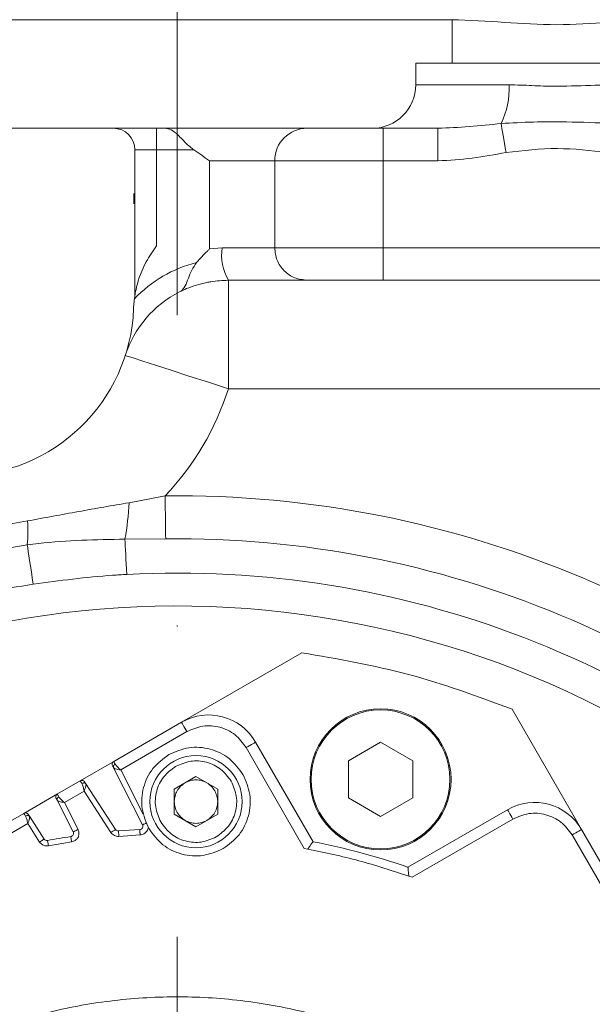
# Model space of a CAD drawing. Header units: millimetres. Extents: x 51337 to 61814, y -21781 to -12277.
# Tile 33 of 256: x 55058 to 55111, y -18255 to -18164. Entities that reach past the tile are written whole.
import ezdxf

# ---------------------------------------------------------------- set-up
doc = ezdxf.new("R2010")
doc.units = ezdxf.units.MM
doc.header["$LTSCALE"] = 0.3175
doc.linetypes.add('ACAD_ISO10W100', pattern=[18, 12, -3, 0, -3])
for name, color, linetype, lineweight in [('1轮廓实线层', 7, 'Continuous', 18), ('7标注层', 4, 'Continuous', 13), ('sub', 1, 'Continuous', 18), ('中心线', 4, 'ACAD_ISO10W100', 20), ('粗实线', 7, 'Continuous', 18)]:
    doc.layers.add(name, color=color, linetype=linetype, lineweight=lineweight)
doc.styles.add('标准汉字', font='gbenor.shx', dxfattribs={"bigfont": 'gbcbig.shx'})
doc.dimstyles.new('M1：15', dxfattribs={"dimscale": 15, "dimtxt": 3.5, "dimasz": 2.5, "dimexe": 2, "dimexo": 0, "dimgap": 0.5, "dimtad": 1, "dimdec": 4, "dimdsep": 46, "dimtxsty": '标准汉字', "dimcen": 5, "dimdle": 5, "dimclrd": 1, "dimclre": 1, "dimclrt": 256, "dimadec": 4, "dimazin": 2, "dimtfac": 1, "dimtdec": 4, "dimtmove": 0, "dimatfit": 3, "dimfxl": 1, "dimtolj": 1, "dimarcsym": 0})
doc.dimstyles.new('M1：18.5', dxfattribs={"dimscale": 18.5, "dimtxt": 3.5, "dimasz": 2.5, "dimexe": 2, "dimexo": 0, "dimgap": 1.5, "dimtad": 1, "dimdec": 4, "dimdsep": 46, "dimtxsty": '标准汉字', "dimcen": 5, "dimdle": 5, "dimclrd": 1, "dimclre": 1, "dimclrt": 256, "dimadec": 4, "dimazin": 2, "dimtfac": 1, "dimtdec": 4, "dimtmove": 2, "dimatfit": 3, "dimfxl": 1, "dimfrac": 2, "dimtolj": 1, "dimarcsym": 0})

# ---------------------------------------------------------------- blocks, each defined once
blk = doc.blocks.new('*D33')
at = {"layer": '7标注层', "color": 1, "lineweight": -2, "ltscale": 30, "transparency": 16777216}
blk.add_line((54654.412, -18230.557), (54753.28, -18247.99), dxfattribs=at)
blk.add_arc((55072.944, -18304.355), 354.596, 6.06209, 163.93791, dxfattribs=at)
at = {"layer": '7标注层', "color": 1, "lineweight": 20, "ltscale": 30, "transparency": 16777216}
for points in [[(54738.28, -18207.655), (54726.102, -18204.837), (54723.735, -18242.78)], [(55431.799, -18266.577), (55419.317, -18267.238), (55427.541, -18304.355)]]:
    blk.add_solid(points, dxfattribs=at)
at = {"layer": 'Defpoints', "color": 0, "lineweight": 20, "ltscale": 30, "transparency": 16777216}
for p in [(53093.157, -17955.265), (54932.496, -17978.759), (54654.412, -18230.557), (54794.669, -18304.355), (56512.467, -18304.355)]:
    blk.add_point(p, dxfattribs=at)
at = {"layer": '7标注层', "ltscale": 30, "transparency": 16777216, "insert": (55140.13, -17921.865), "char_height": 52.5, "attachment_point": 5, "rotation": 350.03744, "style": '标准汉字'}
blk.add_mtext('\\A1;165%%D', dxfattribs=at)
blk = doc.blocks.new('*D35')
at = {"layer": '7标注层', "color": 1, "lineweight": -2, "ltscale": 30, "transparency": 16777216}
for p, q in [((56900.696, -17993.686), (57009.252, -17975.235)), ((56623.967, -18040.723), (55072.944, -18304.355))]:
    blk.add_line(p, q, dxfattribs=at)
at = {"layer": '7标注层', "color": 1, "lineweight": 18, "transparency": 16777216}
blk.add_solid([(57010.544, -17982.834), (57007.96, -17967.636), (57054.848, -17967.485)], dxfattribs=at)
at = {"layer": 'Defpoints', "color": 0, "lineweight": 18, "transparency": 16777216}
for p in [(57054.848, -17967.485), (55072.944, -18304.355)]:
    blk.add_point(p, dxfattribs=at)
at = {"layer": '7标注层', "transparency": 16777216, "insert": (56762.332, -18017.205), "char_height": 64.75, "attachment_point": 5, "rotation": 9.64656, "style": '标准汉字'}
blk.add_mtext('\\A1;R2010.3', dxfattribs=at)
blk = doc.blocks.new('*D36')
at = {"layer": '7标注层', "color": 1, "lineweight": -2, "ltscale": 30, "transparency": 16777216}
for p, q in [((55667.891, -17915.524), (55466.363, -18047.234)), ((55466.363, -18047.234), (55428.695, -18071.852)), ((55072.944, -18304.355), (55428.695, -18071.852)), ((55072.944, -18304.355), (54997.607, -18353.592))]:
    blk.add_line(p, q, dxfattribs=at)
at = {"layer": '7标注层', "color": 1, "lineweight": 18, "transparency": 16777216}
blk.add_solid([(55395.129, -18102.749), (55386.923, -18090.193), (55428.695, -18071.852)], dxfattribs=at)
at = {"layer": 'Defpoints', "color": 0, "lineweight": 18, "transparency": 16777216}
for p in [(55428.695, -18071.852), (55072.944, -18304.355)]:
    blk.add_point(p, dxfattribs=at)
at = {"layer": '7标注层', "transparency": 16777216, "insert": (55553.957, -17920.101), "char_height": 63, "attachment_point": 5, "rotation": 33.16688, "style": '标准汉字'}
blk.add_mtext('\\A1;R425', dxfattribs=at)

msp = doc.modelspace()

# ---------------------------------------------------------------- linework, layer by layer
at = {"layer": '1轮廓实线层', "ltscale": 30}
for points in [[(55102.81538, -18173.91656), (55102.85073, -18174.12109), (55102.89454, -18174.37456), (55102.94594, -18174.67194), (55103.00391, -18175.00734), (55103.06729, -18175.3741), (55103.13484, -18175.76493), (55103.20521, -18176.17209), (55103.277, -18176.58749)], [(55077.68309, -18198.35532), (55075.82683, -18197.75504), (55074.04191, -18197.17784), (55072.39692, -18196.64588), (55070.95507, -18196.17961), (55069.77178, -18195.79696), (55068.89251, -18195.51262), (55068.35106, -18195.33752), (55068.16823, -18195.2784)], [(55071.84797, -18208.2063), (55071.85446, -18208.77585), (55071.86087, -18209.338), (55071.86712, -18209.8854), (55071.87311, -18210.41095), (55071.87878, -18210.90779), (55071.88404, -18211.36946), (55071.88884, -18211.78994), (55071.8931, -18212.16377)], [(55059.1303, -18212.72103), (55059.17038, -18212.98693), (55059.22114, -18213.32359), (55059.28149, -18213.72394), (55059.35018, -18214.17954), (55059.42574, -18214.68083), (55059.50661, -18215.21722), (55059.59107, -18215.77746), (55059.67734, -18216.34973)], [(55068.1371, -18212.19928), (55068.15266, -18212.49749), (55068.17037, -18212.83707), (55068.19, -18213.21327), (55068.21126, -18213.62079), (55068.23385, -18214.05391), (55068.25746, -18214.50656), (55068.28176, -18214.97239), (55068.30641, -18215.44484)], [(55073.85342, -18229.9297), (55073.75588, -18229.76074), (55073.66208, -18229.59828), (55073.57564, -18229.44856), (55073.49987, -18229.31733), (55073.43769, -18229.20962), (55073.39148, -18229.12959), (55073.36303, -18229.08031), (55073.35342, -18229.06367)], [(55080.18355, -18230.8938), (55080.16691, -18230.90341), (55080.11763, -18230.93186), (55080.0376, -18230.97806), (55079.9299, -18231.04024), (55079.79866, -18231.11602), (55079.64894, -18231.20246), (55079.48648, -18231.29625), (55079.31752, -18231.3938)], [(55103.90598, -18237.98226), (55103.80844, -18237.81331), (55103.71464, -18237.65085), (55103.6282, -18237.50112), (55103.55243, -18237.36988), (55103.49025, -18237.26218), (55103.44404, -18237.18215), (55103.41559, -18237.13287), (55103.40598, -18237.11623)], [(55063.367, -18239.15976), (55063.37556, -18239.1554), (55063.40091, -18239.14248), (55063.44208, -18239.12151), (55063.49748, -18239.09328), (55063.56499, -18239.05888), (55063.64202, -18239.01964), (55063.72559, -18238.97705), (55063.8125, -18238.93277)], [(55069.7605, -18238.5097), (55069.76646, -18238.50666), (55069.78416, -18238.49764), (55069.81314, -18238.48287), (55069.85262, -18238.46276), (55069.90155, -18238.43783), (55069.95862, -18238.40876), (55070.0223, -18238.37631), (55070.09089, -18238.34136)], [(55110.23611, -18238.94636), (55110.21947, -18238.95596), (55110.17019, -18238.98442), (55110.09016, -18239.03062), (55109.98245, -18239.0928), (55109.85122, -18239.16857), (55109.7015, -18239.25502), (55109.53904, -18239.34881), (55109.37008, -18239.44635)], [(55063.21939, -18240.08695), (55063.2048, -18239.99051), (55063.19076, -18239.89777), (55063.17783, -18239.8123), (55063.16649, -18239.73738), (55063.15719, -18239.6759), (55063.15028, -18239.63021), (55063.14602, -18239.60209), (55063.14458, -18239.59259)]]:
    msp.add_lwpolyline(points, dxfattribs=at)
for centre, radius, start, end in [((55090.94446, -18170.35532), 4, 270, 0), ((55096.39912, -18170.73349), 7.16242, 333.6142723, 3.0265355), ((55067.05975, -18176.35532), 2, 0, 90), ((55084.94446, -18177.35532), 3, 90, 180), ((55081.42058, -18186.07733), 4.377, 170.5053444, 211.3621972), ((55077.68309, -18198.35532), 12, 104.1698278, 136.2890811), ((55077.68309, -18198.35532), 10, 116.8016361, 162.0797869), ((55078.92522, -18191.35532), 10, 170.5910456, 177.7957725), ((55052.94446, -18190.35532), 16, 270, 357.7957725), ((55052.94446, -18190.35532), 26, 316.6403243, 342.0797869), ((55072.94446, -18304.35532), 96.15528, 43.4824864, 90.6533769), ((55044.35937, -18207.824), 24.17692, 349.5737641, 357.5865058), ((55045.62202, -18211.39012), 13.57368, 354.3730404, 3.6617962), ((55072.94446, -18304.35532), 92.19755, 44.2957901, 90.6533769), ((55072.94446, -18304.35532), 89.03137, 44.9419968, 92.986149), ((55072.94446, -18304.35532), 89, 98.5729641, 101.3282893), ((55072.94446, -18304.35532), 86, 45.6077801, 265.8130161), ((55091.70884, -18234.3257), 6.5, 90, 180), ((55075.85342, -18233.3938), 5, 30, 120), ((55091.70884, -18234.3257), 6.5, 180, 270), ((55105.90598, -18241.44636), 5, 30, 120), ((55067.51798, -18238.77946), 0.3, 213, 274.7305098), ((55069.4932, -18238.6459), 0.3, 273.0065838, 27), ((55060.94464, -18239.65877), 0.3, 213, 280.5077261), ((55072.94446, -18304.35532), 65.5, 98.6046986, 100.5077261), ((55063.0997, -18239.29596), 0.3, 278.6046986, 27), ((55072.94446, -18304.35532), 65.5, 71.0326163, 78.9673837)]:
    msp.add_arc(centre, radius, start, end, dxfattribs=at)
at = {"layer": 'sub', "color": 4, "ltscale": 30}
msp.add_arc((55072.94446, -18304.35532), 424.98931, 190, 170, dxfattribs=at)
at = {"layer": '中心线', "ltscale": 30}
msp.add_line((55072.94446, -18077.26579), (55072.94446, -18536.81118), dxfattribs=at)
at = {"layer": '粗实线', "ltscale": 30}
for p, q in [((55050.91855, -18164.35532), (55098.30081, -18164.35532)), ((55098.30081, -18164.35532), (55098.30081, -18168.35532)), ((55094.94446, -18170.35532), (55094.94446, -18168.35532)), ((55094.94446, -18168.35532), (55120.94446, -18168.35532)), ((55094.94446, -18170.35532), (55103.55156, -18170.35532)), ((55039.94446, -18174.35532), (55067.05975, -18174.35532)), ((55067.05975, -18174.35532), (55071.05975, -18174.35532)), ((55071.05975, -18176.35532), (55071.05975, -18174.35532)), ((55071.05975, -18174.35532), (55071.82135, -18174.35532)), ((55071.82135, -18174.35532), (55084.94446, -18174.35532)), ((55084.94446, -18174.35532), (55091.94446, -18174.35532)), ((55091.94446, -18174.35532), (55091.94446, -18177.35532)), ((55091.94446, -18174.35532), (55096.99001, -18174.35532)), ((55096.99001, -18174.35532), (55096.99001, -18177.35532)), ((55069.05975, -18176.35532), (55069.05975, -18189.72052)), ((55071.05975, -18176.35532), (55069.05975, -18176.35532)), ((55071.05975, -18176.35532), (55071.05975, -18185.18001)), ((55074.49936, -18176.35532), (55071.05975, -18176.35532)), ((55075.94446, -18185.47211), (55075.94446, -18177.35532)), ((55081.94446, -18177.35532), (55075.94446, -18177.35532)), ((55091.94446, -18177.35532), (55081.94446, -18177.35532)), ((55081.94446, -18185.35532), (55081.94446, -18177.35532)), ((55091.94446, -18177.35532), (55091.94446, -18185.35532)), ((55096.99001, -18177.35532), (55091.94446, -18177.35532)), ((55068.94446, -18180.53973), (55068.94446, -18181.32358)), ((55068.94923, -18180.35532), (55068.94923, -18180.96879)), ((55068.94923, -18180.35532), (55068.94923, -18180.96879)), ((55075.94446, -18185.47211), (55077.10355, -18185.35532)), ((55077.10355, -18185.35532), (55081.94446, -18185.35532)), ((55081.94446, -18185.35532), (55091.94446, -18185.35532)), ((55091.94446, -18185.35532), (55091.94446, -18188.35532)), ((55091.94446, -18185.35532), (55157.94446, -18185.35532)), ((55084.94446, -18188.35532), (55077.68309, -18188.35532)), ((55077.68309, -18198.35532), (55077.68309, -18188.35532)), ((55091.94446, -18188.35532), (55084.94446, -18188.35532)), ((55157.94446, -18188.35532), (55091.94446, -18188.35532)), ((55157.94446, -18198.35532), (55077.68309, -18198.35532)), ((55068.51485, -18208.84211), (55071.84797, -18208.2063)), ((55053.95774, -18211.43729), (55059.16799, -18210.52321)), ((55059.1303, -18212.72103), (55054.74132, -18213.49103)), ((55071.8931, -18212.16377), (55068.1371, -18212.19928)), ((55084.44375, -18222.66067), (55073.35342, -18229.06367)), ((55110.23611, -18238.94636), (55103.83311, -18227.85603)), ((55073.35342, -18229.06367), (55067.10478, -18232.67132)), ((55067.74645, -18233.45556), (55073.85342, -18229.9297)), ((55079.31752, -18231.3938), (55084.6773, -18240.6772)), ((55085.47905, -18240.06587), (55080.18355, -18230.8938)), ((55091.70884, -18230.8957), (55088.73837, -18232.6107)), ((55094.67931, -18232.6107), (55091.70884, -18230.8957)), ((55067.10478, -18232.67132), (55064.01361, -18234.45601)), ((55088.73837, -18232.6107), (55088.73837, -18236.0407)), ((55094.67931, -18236.0407), (55094.67931, -18232.6107)), ((55067.08299, -18233.25479), (55069.7605, -18238.5097)), ((55069.82418, -18237.53333), (55067.74645, -18233.45556)), ((55064.01361, -18234.45601), (55061.90863, -18235.67132)), ((55072.68836, -18235.22115), (55074.68836, -18234.06645)), ((55074.68836, -18234.06645), (55076.68836, -18235.22115)), ((55062.5503, -18236.45556), (55064.37194, -18235.40383)), ((55064.37194, -18235.40383), (55066.84705, -18239.21518)), ((55067.26638, -18238.94285), (55064.5298, -18234.72888)), ((55072.68836, -18237.53055), (55072.68836, -18235.22115)), ((55076.68836, -18235.22115), (55076.68836, -18237.53055)), ((55061.90863, -18235.67132), (55058.81746, -18237.45601)), ((55061.88684, -18236.25479), (55063.367, -18239.15976)), ((55088.73837, -18236.0407), (55091.70884, -18237.7557)), ((55091.70884, -18237.7557), (55094.67931, -18236.0407)), ((55063.8125, -18238.93277), (55062.5503, -18236.45556)), ((55103.40598, -18237.11623), (55094.23391, -18242.41173)), ((55058.81746, -18237.45601), (55056.71248, -18238.67133)), ((55060.69304, -18239.82216), (55059.33364, -18237.72888)), ((55074.68836, -18238.68525), (55072.68836, -18237.53055)), ((55076.68836, -18237.53055), (55074.68836, -18238.68525)), ((55094.62258, -18243.34203), (55103.90598, -18237.98226)), ((55057.35415, -18239.45556), (55059.17578, -18238.40384)), ((55059.17578, -18238.40384), (55060.2737, -18240.09448)), ((55067.54273, -18239.07844), (55069.50894, -18238.94548)), ((55148.23611, -18304.76429), (55110.23611, -18238.94636)), ((55067.58085, -18239.57699), (55069.53491, -18239.4448)), ((55109.37008, -18239.44635), (55123.45677, -18263.84522)), ((55061.09053, -18240.44535), (55063.21939, -18240.08695)), ((55063.21939, -18240.08695), (55063.4997, -18239.98878)), ((55084.6773, -18240.6772), (55084.99554, -18240.74527)), ((55094.3137, -18243.24287), (55094.62258, -18243.34203))]:
    msp.add_line(p, q, dxfattribs=at)
for centre, radius in [((55091.70884, -18234.3257), 6.5), ((55091.70884, -18234.3257), 6.4), ((55074.68836, -18236.37585), 4.25)]:
    msp.add_circle(centre, radius, dxfattribs=at)
for points, knots in [([(55098.30081, -18164.35532), (55099.90798, -18164.4286), (55103.1219, -18164.57514), (55107.94446, -18164.93631), (55112.76701, -18164.57514), (55115.98094, -18164.4286), (55117.58811, -18164.35532)], [0, 0, 0, 0, 48039.32709217, 96066.25475351, 144093.18241486, 192132.54652738, 192132.54652738, 192132.54652738, 192132.54652738]), ([(55103.55156, -18170.35532), (55103.91199, -18170.36158), (55104.94183, -18170.37945), (55106.73011, -18170.48575), (55109.35486, -18170.48093), (55111.19737, -18170.40334), (55112.33736, -18170.35532)], [0, 0, 0, 0, 24431.59090413, 69805.18542966, 116461.8822224, 192171.91853881, 192171.91853881, 192171.91853881, 192171.91853881]), ([(55074.49936, -18176.35532), (55074.23507, -18176.14114), (55073.6936, -18175.70231), (55073.0415, -18174.95023), (55072.42008, -18174.4669), (55072.01264, -18174.35599), (55071.82493, -18174.35533), (55071.82135, -18174.35532)], [0, 0, 0, 0, 57997.49162207, 118827.851521, 181642.46131509, 235156.75657172, 236196.45305316, 236196.45305316, 236196.45305316, 236196.45305316]), ([(55096.99001, -18174.35532), (55097.95352, -18174.31502), (55099.88518, -18174.23421), (55101.83709, -18174.02261), (55102.81538, -18173.91656)], [0, 0, 0, 0, 54045.13864187, 108350.32571039, 108350.32571039, 108350.32571039, 108350.32571039]), ([(55102.81538, -18173.91656), (55103.80753, -18173.86392), (55105.80548, -18173.75792), (55109.25394, -18173.74639), (55111.66807, -18173.85394), (55113.07353, -18173.91656)], [0, 0, 0, 0, 44602.98278304, 89819.36318685, 152822.37733828, 152822.37733828, 152822.37733828, 152822.37733828]), ([(55075.94446, -18177.35532), (55075.94024, -18177.35234), (55075.46197, -18177.01411), (55074.97853, -18176.68326), (55074.49936, -18176.35532)], [0, 0, 0, 0, 953.99703487, 108217.46589378, 108217.46589378, 108217.46589378, 108217.46589378]), ([(55112.61191, -18176.58749), (55111.07692, -18176.4088), (55107.96566, -18176.04661), (55104.85365, -18176.40561), (55103.277, -18176.58749)], [0, 0, 0, 0, 53479.28917142, 108397.0637284, 108397.0637284, 108397.0637284, 108397.0637284]), ([(55103.277, -18176.58749), (55102.23979, -18176.78356), (55100.16088, -18177.17656), (55098.04848, -18177.29565), (55096.99001, -18177.35532)], [0, 0, 0, 0, 54060.44116574, 108354.90106128, 108354.90106128, 108354.90106128, 108354.90106128]), ([(55071.05975, -18185.18001), (55070.71742, -18185.66702), (55069.86709, -18186.87672), (55069.35495, -18188.34377), (55069.13686, -18189.29938), (55069.08906, -18189.54935), (55069.06628, -18189.68121), (55069.06024, -18189.71757), (55069.05986, -18189.71991), (55069.05975, -18189.72052)], [0, 0, 0, 0, 102603.34821677, 254863.65207618, 277891.93160702, 300906.07834469, 310052.08337808, 317253.51626592, 319802.30320171, 319802.30320171, 319802.30320171, 319802.30320171]), ([(55074.74553, -18186.72043), (55075.06722, -18186.36207), (55075.44957, -18185.93614), (55075.87, -18185.54063), (55075.94061, -18185.47565), (55075.94446, -18185.47211)], [0, 0, 0, 0, 127224.11112892, 151212.02284121, 152596.13261095, 152596.13261095, 152596.13261095, 152596.13261095]), ([(55081.94446, -18185.35532), (55081.98955, -18185.74843), (55082.07974, -18186.53466), (55082.77349, -18187.52629), (55083.76513, -18188.22004), (55084.55135, -18188.31023), (55084.94446, -18188.35532)], [0, 0, 0, 0, 47991.27505931, 95982.43292677, 143973.54836712, 191964.76342553, 191964.76342553, 191964.76342553, 191964.76342553]), ([(55073.17406, -18189.42959), (55073.17663, -18189.42828), (55073.22254, -18189.40491), (55073.42142, -18189.28063), (55073.69977, -18188.92063), (55073.97926, -18188.22417), (55074.25728, -18187.42173), (55074.58253, -18186.95456), (55074.74553, -18186.72043)], [0, 0, 0, 0, 1119.98411015, 20014.96680389, 90457.33803685, 157450.53794578, 216357.98082195, 275542.39215711, 275542.39215711, 275542.39215711, 275542.39215711]), ([(55077.68309, -18188.35532), (55077.13684, -18188.37904), (55076.46856, -18188.40807), (55075.14588, -18188.6556), (55074.13436, -18188.96869), (55073.38766, -18189.32708), (55073.17406, -18189.42959)], [0, 0, 0, 0, 64945.8901263, 79455.35598263, 159729.86555883, 191891.93401128, 191891.93401128, 191891.93401128, 191891.93401128]), ([(55059.16799, -18210.52321), (55060.72545, -18210.23207), (55063.84173, -18209.64955), (55066.95669, -18209.11133), (55068.51485, -18208.84211)], [0, 0, 0, 0, 54065.49451821, 108178.23487158, 108178.23487158, 108178.23487158, 108178.23487158]), ([(55068.1371, -18212.19928), (55066.80722, -18212.22223), (55064.14459, -18212.26818), (55061.14594, -18212.47657), (55059.47569, -18212.67914), (55059.1303, -18212.72103)], [0, 0, 0, 0, 67381.89376405, 134908.7313534, 152513.15536608, 152513.15536608, 152513.15536608, 152513.15536608]), ([(55068.30641, -18215.44484), (55067.87238, -18215.47004), (55064.98436, -18215.63777), (55062.11525, -18216.02267), (55059.67734, -18216.34973)], [0, 0, 0, 0, 16261.23231428, 108202.16892644, 108202.16892644, 108202.16892644, 108202.16892644]), ([(55084.44375, -18222.66067), (55087.75461, -18223.23061), (55094.37633, -18224.37049), (55100.68085, -18226.69418), (55103.83311, -18227.85603)], [0, 0, 0, 0, 54180.56601038, 108361.10794501, 108361.10794501, 108361.10794501, 108361.10794501]), ([(55073.85342, -18229.9297), (55074.33741, -18229.71969), (55075.30539, -18229.29969), (55076.91293, -18229.43967), (55078.37509, -18230.12221), (55079.00338, -18230.96993), (55079.31752, -18231.3938)], [0, 0, 0, 0, 47998.4833321, 95996.93210298, 143995.42588183, 191993.92610247, 191993.92610247, 191993.92610247, 191993.92610247]), ([(55072.18836, -18232.04572), (55072.79335, -18231.78322), (55074.00332, -18231.2582), (55076.01274, -18231.43319), (55077.84045, -18232.28636), (55078.62581, -18233.34602), (55079.01849, -18233.87585)], [0, 0, 0, 0, 47996.10822677, 95992.17643767, 143988.23453492, 191984.40759298, 191984.40759298, 191984.40759298, 191984.40759298]), ([(55067.10478, -18232.67132), (55067.07398, -18232.69397), (55067.01237, -18232.73926), (55066.96087, -18232.84407), (55066.94697, -18232.96002), (55066.97398, -18233.03156), (55066.98748, -18233.06733)], [0, 0, 0, 0, 47979.17463929, 95957.81623145, 143935.54326708, 191915.08130618, 191915.08130618, 191915.08130618, 191915.08130618]), ([(55067.10478, -18232.67132), (55067.11146, -18232.68399), (55067.12164, -18232.7033), (55067.18094, -18232.81523), (55067.22366, -18232.89588), (55067.24532, -18232.93677)], [0, 0, 0, 0, 73977.6960891, 112744.45749251, 152604.01976988, 152604.01976988, 152604.01976988, 152604.01976988]), ([(55070.35823, -18238.87585), (55070.09573, -18238.27086), (55069.57072, -18237.06089), (55069.7457, -18235.05146), (55070.59888, -18233.22377), (55071.65853, -18232.4384), (55072.18836, -18232.04572)], [0, 0, 0, 0, 47985.31603419, 95970.54191731, 143955.74488705, 191940.9968717, 191940.9968717, 191940.9968717, 191940.9968717]), ([(55072.81336, -18233.12825), (55073.2671, -18232.93138), (55074.17458, -18232.53762), (55075.68165, -18232.66885), (55077.05242, -18233.30874), (55077.64144, -18234.10348), (55077.93595, -18234.50085)], [0, 0, 0, 0, 47997.40461193, 95994.78330037, 143992.23331936, 191989.6612188, 191989.6612188, 191989.6612188, 191989.6612188]), ([(55066.98748, -18233.06733), (55066.98871, -18233.06975), (55066.99117, -18233.07457), (55067.01643, -18233.12414), (55067.05638, -18233.20256), (55067.08299, -18233.25479)], [0, 0, 0, 0, 38313.26602879, 76481.59010636, 152603.68162879, 152603.68162879, 152603.68162879, 152603.68162879]), ([(55067.06458, -18233.17434), (55067.07989, -18233.2051), (55067.10898, -18233.26356), (55067.15629, -18233.31013), (55067.17871, -18233.33219)], [0, 0, 0, 0, 56962.77599435, 108239.90877235, 108239.90877235, 108239.90877235, 108239.90877235]), ([(55067.24532, -18232.93677), (55067.21427, -18232.95678), (55067.14974, -18232.99836), (55067.0855, -18233.08613), (55067.05784, -18233.1784), (55067.07482, -18233.22997), (55067.08299, -18233.25479)], [0, 0, 0, 0, 46174.75857302, 95967.1960929, 145748.93526285, 191917.05960286, 191917.05960286, 191917.05960286, 191917.05960286]), ([(55067.27524, -18233.36416), (55067.22599, -18233.34797), (55067.13408, -18233.31776), (55067.09919, -18233.27475), (55067.08299, -18233.25479)], [0, 0, 0, 0, 57998.38075116, 108240.26322559, 108240.26322559, 108240.26322559, 108240.26322559]), ([(55067.24532, -18232.93677), (55067.26989, -18232.97445), (55067.32077, -18233.0525), (55067.43946, -18233.17775), (55067.58313, -18233.31383), (55067.69069, -18233.40717), (55067.74645, -18233.45556)], [0, 0, 0, 0, 43114.19935113, 89294.90101335, 138714.32384834, 191919.87044236, 191919.87044236, 191919.87044236, 191919.87044236]), ([(55067.74645, -18233.45556), (55067.65466, -18233.44082), (55067.48123, -18233.41298), (55067.34117, -18233.37979), (55067.27524, -18233.36416)], [0, 0, 0, 0, 57292.5660729, 108242.05843274, 108242.05843274, 108242.05843274, 108242.05843274]), ([(55071.44076, -18238.25085), (55071.24389, -18237.79711), (55070.85013, -18236.88963), (55070.98136, -18235.38256), (55071.62125, -18234.01179), (55072.41599, -18233.42276), (55072.81336, -18233.12825)], [0, 0, 0, 0, 47989.21788233, 95978.529628, 143967.86707988, 191957.10368894, 191957.10368894, 191957.10368894, 191957.10368894]), ([(55064.41521, -18234.55243), (55064.39098, -18234.52286), (55064.34253, -18234.4637), (55064.23517, -18234.41775), (55064.11865, -18234.40995), (55064.04862, -18234.44066), (55064.01361, -18234.45601)], [0, 0, 0, 0, 47971.8789548, 95945.0870831, 143917.60102798, 191890.2240157, 191890.2240157, 191890.2240157, 191890.2240157]), ([(55064.17322, -18234.71044), (55064.14864, -18234.67125), (55064.10015, -18234.59393), (55064.03287, -18234.4866), (55064.02124, -18234.46813), (55064.01361, -18234.45601)], [0, 0, 0, 0, 39853.32295004, 78614.82561069, 152581.44768561, 152581.44768561, 152581.44768561, 152581.44768561]), ([(55073.68836, -18234.6438), (55073.84621, -18234.56791), (55074.1619, -18234.41612), (55074.68836, -18234.35571), (55075.21482, -18234.41612), (55075.53051, -18234.56791), (55075.68836, -18234.6438)], [0, 0, 0, 0, 47998.7147741, 95997.44720001, 143996.17962591, 191994.89440001, 191994.89440001, 191994.89440001, 191994.89440001]), ([(55077.93595, -18234.50085), (55078.13283, -18234.95459), (55078.52659, -18235.86207), (55078.39536, -18237.36914), (55077.75547, -18238.73991), (55076.96073, -18239.32894), (55076.56336, -18239.62345)], [0, 0, 0, 0, 48006.77558372, 96013.63324448, 144020.53213421, 192027.31662937, 192027.31662937, 192027.31662937, 192027.31662937]), ([(55079.01849, -18233.87585), (55079.28099, -18234.48084), (55079.806, -18235.69081), (55079.63102, -18237.70023), (55078.77785, -18239.52793), (55077.71819, -18240.3133), (55077.18836, -18240.70598)], [0, 0, 0, 0, 48008.55030179, 96017.17965635, 144025.92725443, 192034.61418726, 192034.61418726, 192034.61418726, 192034.61418726]), ([(55064.5298, -18234.72888), (55064.51239, -18234.7094), (55064.47621, -18234.66891), (55064.38247, -18234.64672), (55064.27435, -18234.65846), (55064.20607, -18234.69356), (55064.17322, -18234.71044)], [0, 0, 0, 0, 46161.82076697, 95937.56350141, 145722.5987336, 191892.4122633, 191892.4122633, 191892.4122633, 191892.4122633]), ([(55064.37194, -18235.40383), (55064.35791, -18235.33136), (55064.33086, -18235.19154), (55064.28484, -18234.99907), (55064.23572, -18234.83366), (55064.19357, -18234.75057), (55064.17322, -18234.71044)], [0, 0, 0, 0, 53191.05542406, 102609.56663183, 148781.62333808, 191891.44356367, 191891.44356367, 191891.44356367, 191891.44356367]), ([(55064.52791, -18234.95354), (55064.5083, -18235.0183), (55064.46679, -18235.15534), (55064.40469, -18235.31803), (55064.37194, -18235.40383)], [0, 0, 0, 0, 51145.55105627, 108226.20816181, 108226.20816181, 108226.20816181, 108226.20816181]), ([(55064.41521, -18234.55243), (55064.42113, -18234.56155), (55064.43003, -18234.57526), (55064.4788, -18234.65035), (55064.5128, -18234.70271), (55064.5298, -18234.72888)], [0, 0, 0, 0, 76079.64220927, 114350.49597593, 152584.78322903, 152584.78322903, 152584.78322903, 152584.78322903]), ([(55064.54864, -18234.85121), (55064.54098, -18234.82131), (55064.52485, -18234.75832), (55064.49003, -18234.70466), (55064.47174, -18234.67646)], [0, 0, 0, 0, 51366.65225811, 108226.62692755, 108226.62692755, 108226.62692755, 108226.62692755]), ([(55064.5298, -18234.72888), (55064.53922, -18234.75354), (55064.5594, -18234.80635), (55064.53886, -18234.90237), (55064.52791, -18234.95354)], [0, 0, 0, 0, 50554.43429998, 108226.66835853, 108226.66835853, 108226.66835853, 108226.66835853]), ([(55072.68836, -18236.37585), (55072.70156, -18236.2012), (55072.72795, -18235.85191), (55072.93887, -18235.36578), (55073.25441, -18234.94006), (55073.54371, -18234.74255), (55073.68836, -18234.6438)], [0, 0, 0, 0, 47995.14364975, 95990.745383, 143986.12697029, 191981.2163606, 191981.2163606, 191981.2163606, 191981.2163606]), ([(55075.68836, -18234.6438), (55075.83446, -18234.74171), (55076.12667, -18234.93754), (55076.3225, -18235.22975), (55076.42041, -18235.37585)], [0, 0, 0, 0, 54146.78887496, 108293.96619692, 108293.96619692, 108293.96619692, 108293.96619692]), ([(55076.42041, -18235.37585), (55076.49798, -18235.5337), (55076.65312, -18235.84939), (55076.67661, -18236.20037), (55076.68836, -18236.37585)], [0, 0, 0, 0, 54149.26842272, 108298.05699246, 108298.05699246, 108298.05699246, 108298.05699246]), ([(55061.90863, -18235.67132), (55061.87782, -18235.69397), (55061.81621, -18235.73926), (55061.76471, -18235.84407), (55061.75082, -18235.96003), (55061.77782, -18236.03156), (55061.79133, -18236.06733)], [0, 0, 0, 0, 47967.2367834, 95933.89528773, 143902.83636117, 191867.40359826, 191867.40359826, 191867.40359826, 191867.40359826]), ([(55061.79133, -18236.06733), (55061.79256, -18236.06974), (55061.79501, -18236.07457), (55061.82027, -18236.12415), (55061.86023, -18236.20257), (55061.88684, -18236.25479)], [0, 0, 0, 0, 38303.51953793, 76462.67494098, 152565.38793473, 152565.38793473, 152565.38793473, 152565.38793473]), ([(55062.04917, -18235.93677), (55062.01812, -18235.95678), (55061.95359, -18235.99837), (55061.88935, -18236.08612), (55061.86169, -18236.1784), (55061.87867, -18236.22998), (55061.88684, -18236.25479)], [0, 0, 0, 0, 46164.66130352, 95941.9979562, 145710.95070573, 191869.38213901, 191869.38213901, 191869.38213901, 191869.38213901]), ([(55061.87047, -18236.17845), (55061.88576, -18236.20843), (55061.91484, -18236.26547), (55061.9614, -18236.311), (55061.98349, -18236.3326)], [0, 0, 0, 0, 56875.18041359, 108213.03111147, 108213.03111147, 108213.03111147, 108213.03111147]), ([(55062.07909, -18236.36416), (55062.02984, -18236.34797), (55061.93792, -18236.31776), (55061.90304, -18236.27476), (55061.88684, -18236.25479)], [0, 0, 0, 0, 57983.74940765, 108213.36622461, 108213.36622461, 108213.36622461, 108213.36622461]), ([(55061.90863, -18235.67132), (55061.91531, -18235.68399), (55061.92549, -18235.7033), (55061.98479, -18235.81523), (55062.02751, -18235.89588), (55062.04917, -18235.93677)], [0, 0, 0, 0, 73959.14185134, 112716.18302666, 152565.72593379, 152565.72593379, 152565.72593379, 152565.72593379]), ([(55062.04917, -18235.93677), (55062.07374, -18235.97445), (55062.12462, -18236.0525), (55062.24331, -18236.17775), (55062.38698, -18236.31384), (55062.49454, -18236.40717), (55062.5503, -18236.45556)], [0, 0, 0, 0, 43103.50834472, 89272.74857511, 138681.05014174, 191872.19314164, 191872.19314164, 191872.19314164, 191872.19314164]), ([(55062.5503, -18236.45556), (55062.4585, -18236.44082), (55062.28507, -18236.41298), (55062.14502, -18236.37978), (55062.07909, -18236.36416)], [0, 0, 0, 0, 57278.37333496, 108215.16150924, 108215.16150924, 108215.16150924, 108215.16150924]), ([(55072.95631, -18237.37585), (55072.87874, -18237.218), (55072.7236, -18236.90231), (55072.7001, -18236.55134), (55072.68836, -18236.37585)], [0, 0, 0, 0, 54139.10900003, 108277.70128122, 108277.70128122, 108277.70128122, 108277.70128122]), ([(55076.68836, -18236.37585), (55076.67516, -18236.5505), (55076.64876, -18236.89979), (55076.43785, -18237.38592), (55076.1223, -18237.81164), (55075.83301, -18238.00915), (55075.68836, -18238.1079)], [0, 0, 0, 0, 48004.92297553, 96010.27135866, 144014.94096718, 192020.22670247, 192020.22670247, 192020.22670247, 192020.22670247]), ([(55059.21906, -18237.55243), (55059.19483, -18237.52286), (55059.14638, -18237.4637), (55059.03902, -18237.41775), (55058.9225, -18237.40996), (55058.85247, -18237.44066), (55058.81746, -18237.45601)], [0, 0, 0, 0, 47960.25450955, 95921.83787051, 143882.58271541, 191842.54691788, 191842.54691788, 191842.54691788, 191842.54691788]), ([(55058.97706, -18237.71044), (55058.95249, -18237.67125), (55058.904, -18237.59393), (55058.83671, -18237.4866), (55058.82509, -18237.46813), (55058.81746, -18237.45601)], [0, 0, 0, 0, 39843.31389026, 78595.09466601, 152543.15431196, 152543.15431196, 152543.15431196, 152543.15431196]), ([(55059.33364, -18237.72888), (55059.31624, -18237.7094), (55059.28006, -18237.66891), (55059.18632, -18237.64672), (55059.0782, -18237.65846), (55059.00992, -18237.69356), (55058.97706, -18237.71044)], [0, 0, 0, 0, 46151.47392743, 95914.49111816, 145686.71644849, 191844.73536547, 191844.73536547, 191844.73536547, 191844.73536547]), ([(55059.17578, -18238.40384), (55059.16176, -18238.33136), (55059.13471, -18238.19154), (55059.08869, -18237.99907), (55059.03957, -18237.83366), (55058.99742, -18237.75057), (55058.97706, -18237.71044)], [0, 0, 0, 0, 53179.09825754, 102584.88008879, 148745.0510834, 191843.76694506, 191843.76694506, 191843.76694506, 191843.76694506]), ([(55059.33176, -18237.95355), (55059.31214, -18238.01831), (55059.27064, -18238.15534), (55059.20854, -18238.31803), (55059.17578, -18238.40384)], [0, 0, 0, 0, 51131.47523803, 108199.31163974, 108199.31163974, 108199.31163974, 108199.31163974]), ([(55059.21906, -18237.55243), (55059.22498, -18237.56155), (55059.23388, -18237.57525), (55059.28265, -18237.65036), (55059.31665, -18237.70272), (55059.33364, -18237.72888)], [0, 0, 0, 0, 76060.14225533, 114321.99305411, 152546.48993434, 152546.48993434, 152546.48993434, 152546.48993434]), ([(55059.35249, -18237.85121), (55059.34483, -18237.82131), (55059.3287, -18237.75832), (55059.29388, -18237.70466), (55059.27558, -18237.67646)], [0, 0, 0, 0, 51353.89305877, 108199.73020065, 108199.73020065, 108199.73020065, 108199.73020065]), ([(55059.33364, -18237.72888), (55059.34307, -18237.75355), (55059.36325, -18237.80635), (55059.34271, -18237.90238), (55059.33176, -18237.95355)], [0, 0, 0, 0, 50540.78798791, 108199.77169144, 108199.77169144, 108199.77169144, 108199.77169144]), ([(55073.68836, -18238.1079), (55073.54226, -18238.00999), (55073.25006, -18237.81415), (55073.05422, -18237.52195), (55072.95631, -18237.37585)], [0, 0, 0, 0, 54141.2729999, 108281.79232805, 108281.79232805, 108281.79232805, 108281.79232805]), ([(55073.68836, -18238.1079), (55073.84621, -18238.1838), (55074.1619, -18238.33559), (55074.68836, -18238.39598), (55075.21482, -18238.33559), (55075.53051, -18238.1838), (55075.68836, -18238.1079)], [0, 0, 0, 0, 48000.98257734, 96001.89340072, 144002.8042241, 192003.78680144, 192003.78680144, 192003.78680144, 192003.78680144]), ([(55103.90598, -18237.98226), (55104.38997, -18237.77225), (55105.35795, -18237.35225), (55106.96549, -18237.49222), (55108.42765, -18238.17477), (55109.05594, -18239.02249), (55109.37008, -18239.44635)], [0, 0, 0, 0, 48082.27806796, 96164.46717599, 144246.80289152, 192328.87096565, 192328.87096565, 192328.87096565, 192328.87096565]), ([(55063.4997, -18239.98878), (55063.58184, -18239.92839), (55063.74614, -18239.80763), (55063.88346, -18239.52812), (55063.92052, -18239.21892), (55063.84851, -18239.02815), (55063.8125, -18238.93277)], [0, 0, 0, 0, 47974.09916007, 95948.47934582, 143921.66662473, 191895.88302892, 191895.88302892, 191895.88302892, 191895.88302892]), ([(55066.84705, -18239.21518), (55066.902, -18239.17949), (55067.0119, -18239.10811), (55067.15049, -18239.01812), (55067.24748, -18238.95514), (55067.26008, -18238.94695), (55067.26638, -18238.94285)], [0, 0, 0, 0, 47983.10238999, 95970.94600812, 143949.02886735, 191930.3263546, 191930.3263546, 191930.3263546, 191930.3263546]), ([(55069.53491, -18239.4448), (55069.53311, -18239.41042), (55069.52956, -18239.34237), (55069.52304, -18239.21755), (55069.51604, -18239.08305), (55069.51134, -18238.99265), (55069.50923, -18238.95164), (55069.50903, -18238.94755), (55069.50894, -18238.94548)], [0, 0, 0, 0, 36320.75546719, 71867.65155875, 137831.70779528, 203799.06318187, 239339.24806575, 275651.01358641, 275651.01358641, 275651.01358641, 275651.01358641]), ([(55069.8932, -18239.33872), (55069.94422, -18239.30471), (55070.04656, -18239.23648), (55070.16386, -18239.09283), (55070.25177, -18238.92906), (55070.27504, -18238.80823), (55070.2867, -18238.74765)], [0, 0, 0, 0, 47843.22755165, 95973.00565437, 143826.08128863, 191962.26285708, 191962.26285708, 191962.26285708, 191962.26285708]), ([(55077.18836, -18240.70598), (55076.58337, -18240.96848), (55075.3734, -18241.49348), (55073.36398, -18241.31852), (55071.53628, -18240.46533), (55070.75091, -18239.40568), (55070.35823, -18238.87585)], [0, 0, 0, 0, 47997.76663879, 95995.56189032, 143993.41954039, 191991.2089227, 191991.2089227, 191991.2089227, 191991.2089227]), ([(55076.56336, -18239.62345), (55076.10962, -18239.82032), (55075.20214, -18240.21407), (55073.69507, -18240.08284), (55072.3243, -18239.44297), (55071.73528, -18238.64822), (55071.44076, -18238.25085)], [0, 0, 0, 0, 47998.64472849, 95997.34209626, 143995.97529514, 191994.76216319, 191994.76216319, 191994.76216319, 191994.76216319]), ([(55060.2737, -18240.09448), (55060.32865, -18240.0588), (55060.43856, -18239.98742), (55060.57714, -18239.89742), (55060.67413, -18239.83444), (55060.68673, -18239.82625), (55060.69304, -18239.82216)], [0, 0, 0, 0, 47965.38646232, 95937.39725006, 143898.81145992, 191863.22446768, 191863.22446768, 191863.22446768, 191863.22446768]), ([(55066.84705, -18239.21517), (55066.89048, -18239.27226), (55066.97759, -18239.38679), (55067.1605, -18239.50419), (55067.3651, -18239.57857), (55067.50882, -18239.57752), (55067.58085, -18239.57699)], [0, 0, 0, 0, 47874.5092939, 96040.31613361, 143871.52130806, 191930.97487281, 191930.97487281, 191930.97487281, 191930.97487281]), ([(55067.58085, -18239.57699), (55067.57721, -18239.52536), (55067.56939, -18239.41447), (55067.55699, -18239.25538), (55067.54829, -18239.14671), (55067.54353, -18239.08827), (55067.543, -18239.08183), (55067.54273, -18239.07844)], [0, 0, 0, 0, 46766.02876015, 100427.4267332, 160241.03916931, 196410.57452077, 236302.68645252, 236302.68645252, 236302.68645252, 236302.68645252]), ([(55069.53491, -18239.4448), (55069.59783, -18239.43787), (55069.72363, -18239.42401), (55069.83669, -18239.36714), (55069.8932, -18239.33872)], [0, 0, 0, 0, 54149.89820412, 108263.25276712, 108263.25276712, 108263.25276712, 108263.25276712]), ([(55060.2737, -18240.09448), (55060.32185, -18240.15702), (55060.41822, -18240.28218), (55060.62643, -18240.40388), (55060.85681, -18240.46888), (55061.01377, -18240.45308), (55061.09053, -18240.44535)], [0, 0, 0, 0, 47949.11246124, 95954.35257619, 144964.68399918, 191864.07300817, 191864.07300817, 191864.07300817, 191864.07300817]), ([(55061.09053, -18240.44535), (55061.07665, -18240.37052), (55061.05011, -18240.2274), (55061.02073, -18240.06903), (55061.00274, -18239.97201), (55061.0005, -18239.95996), (55060.99935, -18239.95374)], [0, 0, 0, 0, 55600.73239859, 106338.7758859, 147746.12298935, 191869.11738026, 191869.11738026, 191869.11738026, 191869.11738026]), ([(55084.99554, -18240.74527), (55085.06939, -18240.64159), (55085.20489, -18240.45137), (55085.35929, -18240.23322), (55085.46021, -18240.09288), (55085.47288, -18240.07471), (55085.47905, -18240.06587)], [0, 0, 0, 0, 55515.13119094, 101857.96015471, 148201.8538977, 192123.76757915, 192123.76757915, 192123.76757915, 192123.76757915]), ([(55084.99765, -18240.74405), (55086.57377, -18241.07343), (55089.72528, -18241.73204), (55092.78368, -18242.73799), (55094.31253, -18243.24085)], [0, 0, 0, 0, 54198.27144939, 108371.46983195, 108371.46983195, 108371.46983195, 108371.46983195]), ([(55094.23391, -18242.41173), (55094.23479, -18242.42248), (55094.23661, -18242.44456), (55094.25418, -18242.614), (55094.27624, -18242.87907), (55094.30018, -18243.1116), (55094.3137, -18243.24287)], [0, 0, 0, 0, 43905.53569821, 90238.68390681, 134648.53125646, 192224.54712416, 192224.54712416, 192224.54712416, 192224.54712416]), ([(55029.64319, -18329.35532), (55028.69739, -18327.57656), (55026.8058, -18324.01904), (55024.80999, -18318.29853), (55023.47045, -18312.40095), (55022.86413, -18306.37909), (55022.9845, -18300.32962), (55023.8339, -18294.33832), (55025.39888, -18288.49315), (55027.65688, -18282.87914), (55030.57497, -18277.57816), (55034.11059, -18272.66746), (55038.21222, -18268.21861), (55042.82008, -18264.29645), (55047.86701, -18260.95817), (55053.27945, -18258.25242), (55058.9785, -18256.21862), (55064.88111, -18254.88642), (55070.90126, -18254.27522), (55076.95114, -18254.39401), (55082.94281, -18255.2408), (55088.78803, -18256.80413), (55094.40504, -18259.05793), (55099.69915, -18261.98167), (55104.64101, -18265.48675), (55107.53378, -18268.29138), (55108.98016, -18269.69369)], [0, 0, 0, 0, 42752.86096727, 85505.73485653, 128258.6782815, 171011.48265819, 213764.39178771, 256517.31580474, 299270.14038309, 342023.11296493, 384775.9336451, 427528.815053, 470281.72979354, 513034.65191042, 555787.53647454, 598540.40502626, 641293.28534057, 684046.17438811, 726799.06525626, 769551.94806555, 812304.84258844, 855057.7311705, 897810.62442083, 940563.49017005, 983316.40998247, 1026069.26319637, 1026069.26319637, 1026069.26319637, 1026069.26319637])]:
    msp.add_open_spline(points, degree=3, knots=knots, dxfattribs=at)

# ---------------------------------------------------------------- dimensions: what is measured, and where the dimension line sits
at = {"layer": '7标注层', "ltscale": 30}
for mpoint, override, picture, middle in [((55428.69482, -18071.85243), {"dimscale": 18, "dimdec": 1, "dimpost": 'R<>', "dimsah": 1, "dimtmove": 0}, '*D36', (55488.11995, -18031.54569)), ((57054.84785, -17967.48475), {"dimdec": 1, "dimpost": 'R<>', "dimsah": 1, "dimtzin": 8}, '*D35', (56762.33176, -18017.20466))]:
    dim = msp.add_radius_dim(center=(55072.94446, -18304.35532), mpoint=mpoint, dimstyle='M1：18.5', override=override, dxfattribs=at)
    dim.commit()
    dim.dimension.update_dxf_attribs({"geometry": picture, "text_midpoint": middle, "dimtype": 164})
dim = msp.add_angular_dim_2l(base=(54932.49604, -17978.75929), line1=((56512.46664, -18304.35532), (54794.66887, -18304.35532)), line2=((54654.41169, -18230.5567), (53093.15683, -17955.26535)), text='165%%D', dimstyle='M1：15', override={"dimtad": 1, "dimtih": 0, "dimtoh": 0, "dimsah": 1, "dimtzin": 8}, dxfattribs=at)
dim.commit()
dim.dimension.update_dxf_attribs({"geometry": '*D33', "text_midpoint": (55134.29123, -17955.10597), "dimtype": 162})

doc.saveas('drawing.dxf')
